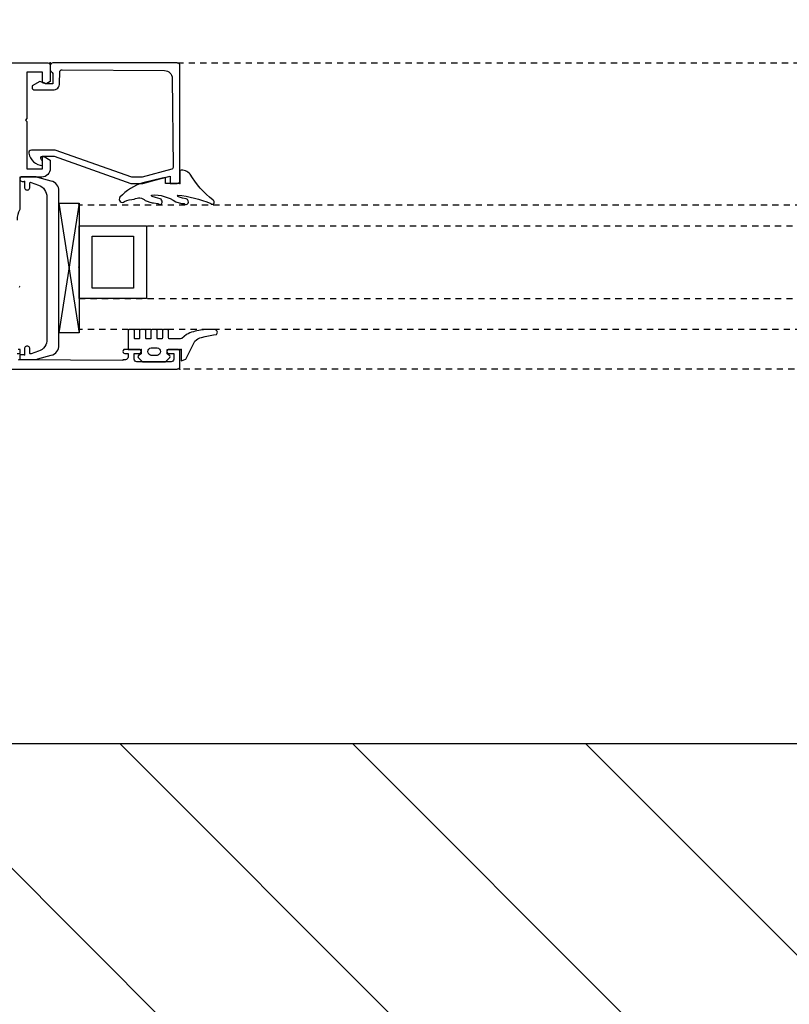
# Model space of a CAD drawing. Header units: millimetres. Extents: x 69081 to 158617, y -37521 to -9534.
# Tile 84 of 256: x 113729 to 113744, y -20542 to -20523. Entities that reach past the tile are written whole.
import ezdxf
from ezdxf.lldxf.tags import DXFTag

# ---------------------------------------------------------------- set-up
doc = ezdxf.new("R2010")
doc.units = ezdxf.units.MM
doc.linetypes.add('KRE-SR', pattern=[0.2, 0.12, -0.08])
for name, color, linetype in [('A-----SZ', 8, 'Continuous'), ('A-SCI', 7, 'Continuous'), ('BA_drz', 7, 'Continuous'), ('RI-PROFILE', 8, 'Continuous')]:
    doc.layers.add(name, color=color, linetype=linetype)
tags = doc.linetypes.add('KRE-DR', pattern=[0.1, 0.06, -0.04]).pattern_tags.tags
tags[6:7] = [DXFTag(74, 4), DXFTag(75, 0), DXFTag(340, '0'), DXFTag(46, 1.0), DXFTag(50, 0.0), DXFTag(44, 0.0), DXFTag(45, 0.0)]
tags[4:5] = [DXFTag(74, 4), DXFTag(75, 0), DXFTag(340, '0'), DXFTag(46, 1.0), DXFTag(50, 0.0), DXFTag(44, 0.0), DXFTag(45, 0.0)]

# ---------------------------------------------------------------- blocks, each defined once
blk = doc.blocks.new('PDKŁ')
for p, q in [((3.91, 12.5), (0.01, -12.5)), ((0.01, 12.5), (3.91, -12.5))]:
    blk.add_line(p, q)
blk.add_lwpolyline([(3.91, 12.5), (3.91, -12.5), (0, -12.5), (0, 12.5), (3.91, 12.5)])
blk = doc.blocks.new('d 90+45')
at = {"layer": 'RI-PROFILE', "linetype": 'KRE-SR'}
for p, q in [((31291.053, -30921.761), (31370.053, -30921.761)), ((31289.158, -30926.301), (31371.947, -30926.301)), ((31371.947, -30926.901), (31289.158, -30926.901)), ((31370.053, -30927.661), (31291.053, -30927.661))]:
    blk.add_line(p, q, dxfattribs=at)
at = {"layer": 'RI-PROFILE'}
for points in [[(31283.553, -30921.761), (31288.553, -30921.761, -0.414214), (31288.603, -30921.811), (31288.603, -30922.119), (31288.535, -30922.158, -0.199244), (31288.52, -30922.16), (31288.453, -30922.142), (31288.453, -30921.941), (31288.153, -30921.941), (31288.153, -30922.831), (31288.123, -30922.861), (31288.153, -30922.891), (31288.153, -30923.801), (31288.453, -30923.801), (31288.453, -30923.581, -0.577388), (31288.483, -30923.563), (31288.603, -30923.633), (31288.603, -30923.798, -0.414214), (31288.441, -30923.96), (31288.013, -30923.96), (31288.013, -30924.585, 0.106121), (31287.963, -30924.788, 0.205169)], [(31280.953, -30927.661), (31291.053, -30927.661, 0.414214), (31291.103, -30927.611), (31291.103, -30927.331, 0.414214), (31291.053, -30927.281), (31290.894, -30927.281, 0.99805), (31290.893, -30927.361), (31290.983, -30927.361), (31290.983, -30927.471, -0.414214), (31290.933, -30927.521), (31290.273, -30927.521, -0.414214), (31290.223, -30927.471), (31290.223, -30927.361), (31290.223, -30927.361), (31290.313, -30927.361, 0.998176), (31290.313, -30927.281), (31290.043, -30927.281, 1.000716), (31290.043, -30927.361), (31290.103, -30927.361), (31290.103, -30927.431, -0.414214), (31290.053, -30927.481), (31290.003, -30927.481), (31290.003, -30927.496), (31287.983, -30927.481, -0.412055)], [(31287.963, -30927.361), (31288.023, -30927.361), (31288.023, -30927.281), (31287.983, -30927.281, 0.43156)], [(31288.01, -30926.081, 0.250573), (31288.011, -30926.062, -0.103677)], [(31290.667, -30927.251, -0.855905), (31290.667, -30927.396), (31290.549, -30927.396, -0.885646), (31290.549, -30927.251), (31290.667, -30927.251)]]:
    blk.add_lwpolyline(points, format="xyb", dxfattribs=at)
for points in [[(31290.973, -30923.762, -0.287858), (31290.946, -30923.808), (31290.375, -30923.961), (31290.177, -30923.961), (31288.697, -30923.44), (31288.238, -30923.44, 0.459407), (31288.187, -30923.501, 0.329042), (31288.453, -30923.739), (31288.453, -30923.665, 0.256151), (31288.436, -30923.627), (31288.426, -30923.618, -0.632112), (31288.453, -30923.56), (31288.677, -30923.56), (31290.157, -30924.081), (31290.391, -30924.081), (31290.621, -30924.019), (31290.913, -30923.941), (31290.913, -30924.081), (31291.053, -30924.081, 0.418945), (31291.103, -30924.03), (31291.103, -30921.811, 0.414214), (31291.053, -30921.761), (31288.653, -30921.761, 0.414214), (31288.603, -30921.811), (31288.603, -30921.89, 0.287257), (31288.618, -30921.925), (31288.639, -30921.946, -0.267249), (31288.653, -30921.981), (31288.653, -30922.16), (31288.503, -30922.16), (31288.503, -30922.147), (31288.403, -30922.116), (31288.253, -30922.202), (31288.253, -30922.23), (31288.253, -30922.232), (31288.253, -30922.233, 0.454319), (31288.303, -30922.28), (31288.653, -30922.28, 0.462511), (31288.783, -30922.151), (31288.784, -30921.941, -0.416568), (31288.834, -30921.891), (31290.807, -30921.907, -0.405463), (31290.955, -30922.055)], [(31288.234, -30927.367, -0.638068), (31288.208, -30927.349), (31288.208, -30927.275, 1.146176), (31288.108, -30927.275), (31288.108, -30927.386), (31288.063, -30927.385), (31288.018, -30927.386), (31288.018, -30927.43), (31288.018, -30927.475), (31288.063, -30927.476), (31288.296, -30927.476), (31288.331, -30927.476), (31288.364, -30927.464), (31288.621, -30927.394, 0.351665), (31288.768, -30927.201), (31288.768, -30924.23, 0.362129), (31288.621, -30924.037), (31288.364, -30923.966), (31288.331, -30923.954), (31288.296, -30923.954), (31288.063, -30923.954, 0.99031), (31288.063, -30924.045), (31288.108, -30924.045), (31288.108, -30924.155, 1.11146), (31288.208, -30924.155), (31288.208, -30924.082, -0.655905), (31288.234, -30924.063), (31288.374, -30924.114, -0.31307), (31288.538, -30924.349), (31288.538, -30927.082, -0.342952), (31288.374, -30927.316)]]:
    blk.add_lwpolyline(points, format="xyb", close=True, dxfattribs=at)
at = {"layer": 'RI-PROFILE', "linetype": 'KRE-DR'}
for points in [[(31290.591, -30924.459), (31290.679, -30924.472, 1), (31290.75, -30924.405, 0.221584), (31290.721, -30924.379), (31290.631, -30924.356), (31290.565, -30924.332), (31290.556, -30924.323), (31290.558, -30924.306, -0.175319), (31291.022, -30924.439), (31291.131, -30924.471), (31291.182, -30924.468, 1), (31291.26, -30924.419, 0.317302), (31291.226, -30924.378), (31291.151, -30924.368), (31291.073, -30924.338), (31291.06, -30924.333), (31291.06, -30924.32), (31291.059, -30924.307, -0.074745), (31291.696, -30924.469, 1), (31291.758, -30924.42, 0.20561), (31291.741, -30924.403, -0.095737), (31291.298, -30923.901, 0.250819), (31291.103, -30923.831), (31291.103, -30924.081), (31290.869, -30924.081), (31290.823, -30924.081), (31290.823, -30923.97), (31290.759, -30923.984), (31290.391, -30924.073, 0.13918), (31289.947, -30924.348, 0.962884), (31290.032, -30924.432, -0.084626), (31290.222, -30924.386, -0.323058), (31290.436, -30924.41), (31290.488, -30924.43), (31290.505, -30924.436, 0.058863)], [(31291.089, -30927.081), (31290.905, -30927.081, -0.414214), (31290.885, -30927.061), (31290.885, -30926.921, 0.414214), (31290.865, -30926.901), (31290.785, -30926.901, 0.414214), (31290.765, -30926.921), (31290.765, -30927.061, -0.414214), (31290.745, -30927.081), (31290.685, -30927.081, -0.414214), (31290.665, -30927.061), (31290.665, -30926.921, 0.414214), (31290.645, -30926.901), (31290.565, -30926.901, 0.414214), (31290.545, -30926.921), (31290.545, -30927.061, -0.414214), (31290.525, -30927.081), (31290.465, -30927.081, -0.414214), (31290.445, -30927.061), (31290.445, -30926.921, 0.414208), (31290.425, -30926.901), (31290.345, -30926.901, 0.414219), (31290.325, -30926.921), (31290.325, -30927.061, -0.414214), (31290.305, -30927.081), (31290.245, -30927.081, -0.414214), (31290.225, -30927.061), (31290.225, -30926.921, 0.413901), (31290.205, -30926.901), (31290.125, -30926.901, 0.410424), (31290.105, -30926.921), (31290.105, -30927.281), (31290.354, -30927.281), (31290.354, -30927.281), (31290.354, -30927.369), (31290.303, -30927.398, 0.392584), (31290.297, -30927.435), (31290.382, -30927.521), (31290.824, -30927.521), (31290.908, -30927.437, 0.342583), (31290.907, -30927.405), (31290.855, -30927.37), (31290.855, -30927.281), (31291.125, -30927.281), (31291.125, -30927.501), (31291.219, -30927.472), (31291.393, -30927.125, -0.146205), (31291.52, -30927.05), (31291.59, -30927.032), (31291.751, -30926.999), (31291.807, -30926.992, 0.694648), (31291.773, -30926.901), (31291.613, -30926.901), (31291.501, -30926.913, 0.091297), (31291.23, -30926.994), (31291.137, -30927.069, -0.148233)]]:
    blk.add_lwpolyline(points, format="xyb", close=True, dxfattribs=at)
at = {"layer": 'RI-PROFILE', "linetype": 'KRE-SR'}
blk.add_lwpolyline([(31289.158, -30924.901), (31371.947, -30924.901), (31371.947, -30924.501), (31289.158, -30924.501)], dxfattribs=at)
at = {"layer": 'RI-PROFILE'}
for points in [[(31290.458, -30924.901), (31290.458, -30926.301), (31289.158, -30926.301), (31289.158, -30924.901)], [(31289.408, -30926.101), (31289.408, -30925.101), (31290.208, -30925.101), (31290.208, -30926.101)]]:
    blk.add_lwpolyline(points, close=True, dxfattribs=at)
at = {"layer": 'RI-PROFILE', "linetype": 'KRE-SR'}
blk.add_arc((31280.395, -30929.741), 97.859, 4.67775, 90, dxfattribs=at)
at = {"layer": 'RI-PROFILE'}
for p in [(31288.603, -30921.761), (31288.603, -30921.761), (31288.108, -30924.045), (31291.103, -30924.081), (31291.103, -30924.081), (31289.154, -30924.498), (31289.154, -30925.698), (31289.154, -30926.898), (31290.354, -30927.281), (31291.103, -30927.281), (31291.125, -30927.281), (31288.018, -30927.475), (31288.108, -30927.386), (31290.603, -30927.521), (31291.103, -30927.661)]:
    blk.add_point(p, dxfattribs=at)
at = {"layer": 'RI-PROFILE', "extrusion": (0, 0, -1), "xscale": -0.09999999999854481, "yscale": 0.09999999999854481, "zscale": -0.09999999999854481, "rotation": 359.9999999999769}
blk.add_blockref('PDKŁ', (-31288.768, -30925.715), dxfattribs=at)

msp = doc.modelspace()

# ---------------------------------------------------------------- hatches: boundary and pattern name
at = {"layer": 'A-----SZ'}
h = msp.add_hatch(dxfattribs=at)
h.set_pattern_fill('ANSI31', color=256, angle=270)
h.set_pattern_definition([(315, (134304.583, 9115.9974), (2.24506402, 2.24506404), [])])
h.paths.add_polyline_path([(113791.6814, -20536.5849), (113791.6814, -20560.5849), (113657.6415, -20560.5941), (113657.6415, -20536.5941)])

# ---------------------------------------------------------------- linework, layer by layer
msp.add_lwpolyline([(111556.6836, -18844.1938), (111703.244, -18807.7598), (111981.0586, -20011.1069), (112126.2397, -19977.5892), (112217.3915, -20376.0176), (113845.1415, -20376.0176), (113845.1415, -18660.5941), (113996.1415, -18660.5941), (113996.1415, -20536.5941), (111947.4049, -20536.5941), (111556.4636, -18843.6979)])
at = {"layer": 'A-SCI', "color": 4}
msp.add_lwpolyline([(113879.6415, -20536.5941), (113657.6415, -20536.5941)], dxfattribs=at)

# ---------------------------------------------------------------- block references
at = {"layer": 'BA_drz'}
msp.add_blockref('d 90+45', (82440.6584, 10398.2881), dxfattribs=at)

doc.saveas('drawing.dxf')
